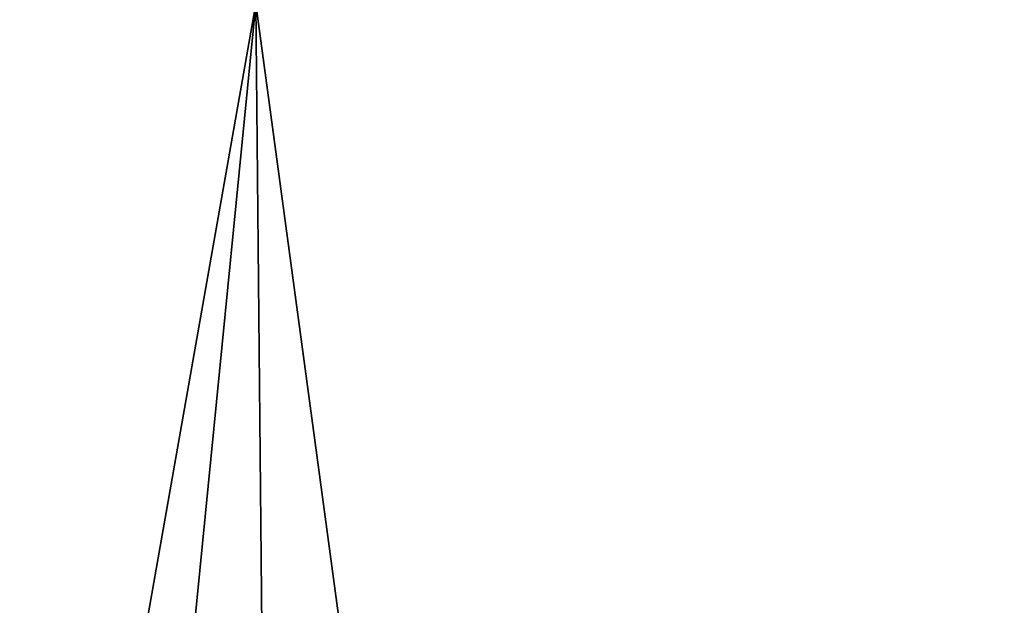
# Model space of a CAD drawing. Header units: metres. Extents: x 59 to 124, y -85 to 86.
# Tile 49 of 251: x 117.496 to 117.5257, y 24.7173 to 24.7349. Entities that reach past the tile are written whole.
import ezdxf

# ---------------------------------------------------------------- set-up
doc = ezdxf.new("R2010")
doc.units = ezdxf.units.M
doc.layers.add('solid_21414500', color=7, linetype='CONTINUOUS')

msp = doc.modelspace()

# ---------------------------------------------------------------- linework, layer by layer
at = {"layer": 'solid_21414500'}
for points in [[(117.444061, 24.400698, -10.554954), (117.27552, 25.452133, -8.023981), (117.503128, 24.735353, -11.010914)], [(117.443619, 24.398699, 10.552192), (117.503128, 24.735353, 11.010914), (117.24118, 25.098288, 7.741894)], [(117.547615, 24.9554, 11.312702), (117.503128, 24.735353, 11.010914), (117.615326, 23.903101, 11.703415)], [(117.512619, 23.715918, -11.373522), (117.503128, 24.735353, -11.010914), (117.540642, 24.929075, -11.276404)], [(117.615326, 23.903103, -11.703415), (117.512619, 23.715918, -11.373522), (117.540642, 24.929075, -11.276404)], [(117.366112, 23.351564, -10.920662), (117.503128, 24.735353, -11.010914), (117.512619, 23.715918, -11.373522)], [(117.444061, 24.400698, -10.554954), (117.503128, 24.735353, -11.010914), (117.366112, 23.351564, -10.920662)], [(117.443619, 24.398699, 10.552192), (117.512619, 23.715939, 11.37354), (117.503128, 24.735353, 11.010914)], [(117.503128, 24.735353, 11.010914), (117.512619, 23.715939, 11.37354), (117.615326, 23.903101, 11.703415)]]:
    msp.add_3dface(points, dxfattribs=at)

doc.saveas('drawing.dxf')
